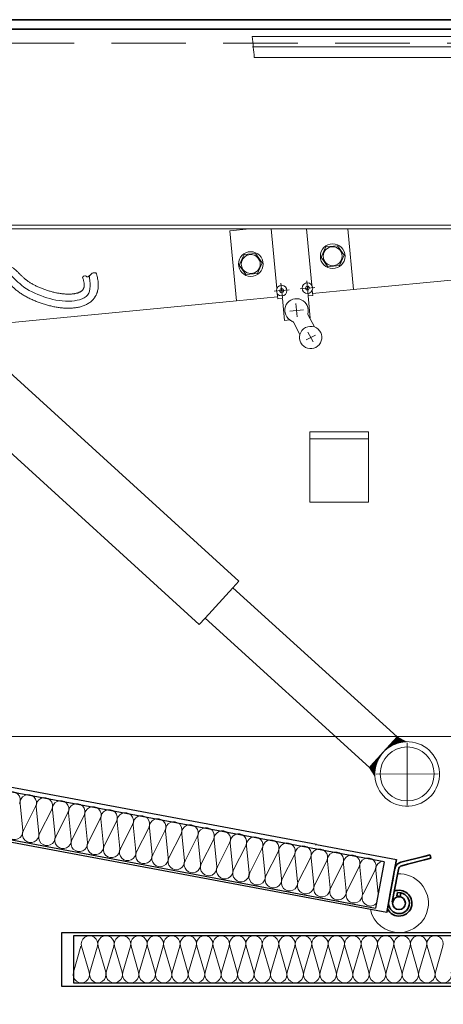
# Model space of a CAD drawing. Header units: millimetres. Extents: x 16720 to 74016, y 25810 to 81213.
# Tile 170 of 256: x 32453 to 32489, y 42189 to 42273. Entities that reach past the tile are written whole.
import ezdxf

# ---------------------------------------------------------------- set-up
doc = ezdxf.new("R2010")
doc.units = ezdxf.units.MM
doc.linetypes.add('DASHED2', pattern=[9.525, 6.35, -3.175])
for name, color, linetype, lineweight in [('1', 7, 'Continuous', 9), ('_IZOLACJA TERM.', 94, 'BATTING', 9), ('_OPISY', 110, 'Continuous', 9), ('_STAL', 113, 'Continuous', 35), ('_WIDOKOWE', 252, 'Continuous', 9), ('_WYMIAR', 151, 'Continuous', 9), ('_ŚREDNIE', 90, 'Continuous', 25)]:
    doc.layers.add(name, color=color, linetype=linetype, lineweight=lineweight)
doc.styles.add('ROMANS 50', font='romans.shx', dxfattribs={"width": 0.7, "height": 10})
doc.linetypes.add('BATTING', pattern='A,0.00254,-2.54,[134,ltypeshp.shx,S=2.54,R=0,X=-2.54,Y=0],-5.08,[134,ltypeshp.shx,S=2.54,R=180,X=2.54,Y=0],-2.54', length=10.16254)
doc.dimstyles.new('DOM w 50', dxfattribs={"dimscale": 3, "dimtxt": 10, "dimasz": 0.3, "dimexe": 1.25, "dimexo": 2, "dimgap": 1, "dimtad": 1, "dimdec": 0, "dimtxsty": 'ROMANS 50', "dimblk1": 'wymgreg', "dimblk2": 'wymgregII', "dimsah": 1, "dimcen": 2.5, "dimdle": 1, "dimse1": 1, "dimse2": 1, "dimclre": 254, "dimadec": 0, "dimazin": 0, "dimtfac": 1, "dimtdec": 0, "dimtix": 1, "dimtmove": 1, "dimatfit": 3, "dimfxl": 1.25, "dimarcsym": 0})
pattern_1 = [(45, (10096.62938, -6357.51655), (-0.0707106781, 0.0707106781), [])]

# ---------------------------------------------------------------- blocks, each defined once
blk = doc.blocks.new('rampa')
at = {"layer": '_WIDOKOWE'}
h = blk.add_hatch(dxfattribs=at)
h.set_pattern_fill('_USER', color=256, scale=0.1, angle=45, pattern_type=0)
h.set_pattern_definition(pattern_1)
edge = h.paths.add_edge_path()
edge.add_line((-759.88, -625.47), (-748.09, -612.54))
edge.add_line((-748.09, -612.54), (-740.51, -616.52))
edge.add_arc((-739.56, -644), 27.5, 91.97253, 137.6461)
h = blk.add_hatch(dxfattribs=at)
h.set_pattern_fill('_USER', color=256, scale=0.1, angle=45, pattern_type=0)
h.set_pattern_definition(pattern_1)
edge = h.paths.add_edge_path()
edge.add_line((-759.88, -625.47), (-748.09, -612.54))
edge.add_line((-748.09, -612.54), (-740.51, -616.52))
edge.add_arc((-739.56, -644), 27.5, 91.97253, 137.6461)
h = blk.add_hatch(dxfattribs=at)
h.set_pattern_fill('_USER', color=256, scale=0.1, angle=45, pattern_type=0)
h.set_pattern_definition(pattern_1)
edge = h.paths.add_edge_path()
edge.add_line((-759.88, -625.47), (-748.09, -612.54))
edge.add_line((-748.09, -612.54), (-740.51, -616.52))
edge.add_arc((-739.56, -644), 27.5, 91.97253, 137.6461)
h = blk.add_hatch(dxfattribs=at)
h.set_pattern_fill('_USER', color=256, scale=0.1, angle=45, pattern_type=0)
h.set_pattern_definition(pattern_1)
edge = h.paths.add_edge_path()
edge.add_line((-767.01, -645.59), (-771.67, -638.41))
edge.add_line((-771.67, -638.41), (-759.88, -625.47))
edge.add_arc((-739.56, -644), 27.5, 137.6461, 183.31968)
h = blk.add_hatch(dxfattribs=at)
h.set_pattern_fill('_USER', color=256, scale=0.1, angle=45, pattern_type=0)
h.set_pattern_definition(pattern_1)
edge = h.paths.add_edge_path()
edge.add_line((-767.01, -645.59), (-771.67, -638.41))
edge.add_line((-771.67, -638.41), (-759.88, -625.47))
edge.add_arc((-739.56, -644), 27.5, 137.6461, 183.31968)
h = blk.add_hatch(dxfattribs=at)
h.set_pattern_fill('_USER', color=256, scale=0.1, angle=45, pattern_type=0)
h.set_pattern_definition(pattern_1)
edge = h.paths.add_edge_path()
edge.add_line((-767.01, -645.59), (-771.67, -638.41))
edge.add_line((-771.67, -638.41), (-759.88, -625.47))
edge.add_arc((-739.56, -644), 27.5, 137.6461, 183.31968)
at = {"layer": '_IZOLACJA TERM.', "linetype": 'ByBlock', "ltscale": 0.58}
for p, q in [((-1068.94, -669.25), (-1066.67, -692.13)), ((-1055.73, -671.72), (-1066.12, -692.24)), ((-1055.18, -671.82), (-1052.91, -694.71)), ((-1041.97, -674.29), (-1052.36, -694.81)), ((-1041.42, -674.39), (-1039.14, -697.28)), ((-1028.21, -676.86), (-1038.59, -697.38)), ((-1027.66, -676.96), (-1025.38, -699.85)), ((-1014.45, -679.43), (-1024.83, -699.95)), ((-1013.9, -679.53), (-1011.62, -702.42)), ((-1000.68, -682), (-1011.07, -702.52)), ((-1000.13, -682.1), (-997.86, -704.99)), ((-986.92, -684.57), (-997.31, -705.1)), ((-986.37, -684.68), (-984.1, -707.56)), ((-973.16, -687.15), (-983.55, -707.67)), ((-972.61, -687.25), (-970.34, -710.14)), ((-959.4, -689.72), (-969.79, -710.24)), ((-958.85, -689.82), (-956.57, -712.71)), ((-945.64, -692.29), (-956.02, -712.81)), ((-945.09, -692.39), (-942.81, -715.28)), ((-931.88, -694.86), (-942.26, -715.38)), ((-931.33, -694.96), (-929.05, -717.85)), ((-918.11, -697.43), (-928.5, -717.95)), ((-917.56, -697.53), (-915.29, -720.42)), ((-904.35, -700), (-914.74, -720.52)), ((-903.8, -700.11), (-901.53, -722.99)), ((-890.59, -702.57), (-900.98, -723.1)), ((-890.04, -702.68), (-887.76, -725.56)), ((-876.83, -705.15), (-887.21, -725.67)), ((-876.28, -705.25), (-874, -728.14)), ((-863.07, -707.72), (-873.45, -728.24)), ((-862.52, -707.82), (-860.24, -730.71)), ((-849.3, -710.29), (-859.69, -730.81)), ((-848.75, -710.39), (-846.48, -733.28)), ((-835.54, -712.86), (-845.93, -733.38)), ((-834.99, -712.96), (-832.72, -735.85)), ((-821.78, -715.43), (-832.17, -735.95)), ((-821.23, -715.53), (-818.96, -738.42)), ((-808.02, -718), (-818.41, -738.52)), ((-807.47, -718.11), (-805.19, -740.99)), ((-794.26, -720.57), (-804.64, -741.1)), ((-793.71, -720.68), (-791.43, -743.56)), ((-780.5, -723.15), (-790.88, -743.67)), ((-779.95, -723.25), (-777.67, -746.14)), ((-766.73, -725.72), (-777.12, -746.24)), ((-766.18, -725.82), (-764.17, -746.09)), ((-1023.52, -812.74), (-1017.08, -790.66)), ((-1016.52, -790.66), (-1010.08, -812.74)), ((-1003.08, -790.66), (-1009.52, -812.74)), ((-1002.52, -790.66), (-996.08, -812.74)), ((-989.08, -790.66), (-995.52, -812.74)), ((-988.52, -790.66), (-982.08, -812.74)), ((-975.08, -790.66), (-981.52, -812.74)), ((-974.52, -790.66), (-968.08, -812.74)), ((-961.08, -790.66), (-967.52, -812.74)), ((-960.52, -790.66), (-954.08, -812.74)), ((-947.08, -790.66), (-953.52, -812.74)), ((-946.52, -790.66), (-940.08, -812.74)), ((-933.08, -790.66), (-939.52, -812.74)), ((-932.52, -790.66), (-926.08, -812.74)), ((-919.08, -790.66), (-925.52, -812.74)), ((-918.52, -790.66), (-912.08, -812.74)), ((-905.08, -790.66), (-911.52, -812.74)), ((-904.52, -790.66), (-898.08, -812.74)), ((-891.08, -790.66), (-897.52, -812.74)), ((-890.52, -790.66), (-884.08, -812.74)), ((-877.08, -790.66), (-883.52, -812.74)), ((-876.52, -790.66), (-870.08, -812.74)), ((-863.08, -790.66), (-869.52, -812.74)), ((-862.52, -790.66), (-856.08, -812.74)), ((-849.08, -790.66), (-855.52, -812.74)), ((-848.52, -790.66), (-842.08, -812.74)), ((-835.08, -790.66), (-841.52, -812.74)), ((-834.52, -790.66), (-828.08, -812.74)), ((-821.08, -790.66), (-827.52, -812.74)), ((-820.52, -790.66), (-814.08, -812.74)), ((-807.08, -790.66), (-813.52, -812.74)), ((-806.52, -790.66), (-800.08, -812.74)), ((-793.08, -790.66), (-799.52, -812.74)), ((-792.52, -790.66), (-786.08, -812.74)), ((-779.08, -790.66), (-785.52, -812.74)), ((-778.52, -790.66), (-772.08, -812.74)), ((-765.08, -790.66), (-771.52, -812.74)), ((-764.52, -790.66), (-758.08, -812.74)), ((-751.08, -790.66), (-757.52, -812.74)), ((-750.52, -790.66), (-744.08, -812.74)), ((-737.08, -790.66), (-743.52, -812.74)), ((-736.52, -790.66), (-730.08, -812.74)), ((-723.08, -790.66), (-729.52, -812.74)), ((-722.52, -790.66), (-716.08, -812.74)), ((-709.08, -790.66), (-715.52, -812.74))]:
    blk.add_line(p, q, dxfattribs=at)
for centre, start, end in [((-1075.74, -665.98), 333.15574, 185.67615), ((-1061.98, -668.56), 333.15574, 185.67615), ((-1048.22, -671.13), 333.15574, 185.67615), ((-1034.45, -673.7), 333.15574, 185.67615), ((-1020.69, -676.27), 333.15574, 185.67615), ((-1006.93, -678.84), 333.15574, 185.67615), ((-993.17, -681.41), 333.15574, 185.67615), ((-979.41, -683.98), 333.15574, 185.67615), ((-965.64, -686.56), 333.15574, 185.67615), ((-951.88, -689.13), 333.15574, 185.67615), ((-938.12, -691.7), 333.15574, 185.67615), ((-1073.63, -692.83), 153.15574, 5.67615), ((-1059.87, -695.4), 153.15574, 5.67615), ((-1046.11, -697.97), 153.15574, 5.67615), ((-924.36, -694.27), 333.15574, 185.67615), ((-910.6, -696.84), 333.15574, 185.67615), ((-896.84, -699.41), 333.15574, 185.67615), ((-883.07, -701.98), 333.15574, 185.67615), ((-1032.35, -700.54), 153.15574, 5.67615), ((-1018.59, -703.11), 153.15574, 5.67615), ((-1004.82, -705.68), 153.15574, 5.67615), ((-869.31, -704.56), 333.15574, 185.67615), ((-855.55, -707.13), 333.15574, 185.67615), ((-841.79, -709.7), 333.15574, 185.67615), ((-991.06, -708.26), 153.15574, 5.67615), ((-977.3, -710.83), 153.15574, 5.67615), ((-963.54, -713.4), 153.15574, 5.67615), ((-828.03, -712.27), 333.15574, 185.67615), ((-814.26, -714.84), 333.15574, 185.67615), ((-800.5, -717.41), 333.15574, 185.67615), ((-949.78, -715.97), 153.15574, 5.67615), ((-936.02, -718.54), 153.15574, 5.67615), ((-922.25, -721.11), 153.15574, 5.67615), ((-908.49, -723.68), 153.15574, 5.67615), ((-786.74, -719.98), 333.15574, 185.67615), ((-772.98, -722.56), 333.15574, 185.67615), ((-759.22, -725.13), 108.05569, 185.67615), ((-894.73, -726.26), 153.15574, 5.67615), ((-880.97, -728.83), 153.15574, 5.67615), ((-867.21, -731.4), 153.15574, 5.67615), ((-853.44, -733.97), 153.15574, 5.67615), ((-839.68, -736.54), 153.15574, 5.67615), ((-825.92, -739.11), 153.15574, 5.67615), ((-812.16, -741.69), 153.15574, 5.67615), ((-798.4, -744.26), 153.15574, 5.67615), ((-784.64, -746.83), 153.15574, 5.67615), ((-770.87, -749.4), 169.41595, 318.07712), ((-1009.8, -788.7), 343.7398, 196.2602), ((-995.8, -788.7), 343.7398, 196.2602), ((-981.8, -788.7), 343.7398, 196.2602), ((-967.8, -788.7), 343.7398, 196.2602), ((-953.8, -788.7), 343.7398, 196.2602), ((-939.8, -788.7), 343.7398, 196.2602), ((-925.8, -788.7), 343.7398, 196.2602), ((-911.8, -788.7), 343.7398, 196.2602), ((-897.8, -788.7), 343.7398, 196.2602), ((-883.8, -788.7), 343.7398, 196.2602), ((-869.8, -788.7), 343.7398, 196.2602), ((-855.8, -788.7), 343.7398, 196.2602), ((-841.8, -788.7), 343.7398, 196.2602), ((-827.8, -788.7), 343.7398, 196.2602), ((-813.8, -788.7), 343.7398, 196.2602), ((-799.8, -788.7), 343.7398, 196.2602), ((-785.8, -788.7), 343.7398, 196.2602), ((-771.8, -788.7), 343.7398, 196.2602), ((-757.8, -788.7), 343.7398, 196.2602), ((-743.8, -788.7), 343.7398, 196.2602), ((-729.8, -788.7), 343.7398, 196.2602), ((-715.8, -788.7), 343.7398, 196.2602), ((-1016.8, -814.7), 163.7398, 16.2602), ((-1002.8, -814.7), 163.7398, 16.2602), ((-988.8, -814.7), 163.7398, 16.2602), ((-974.8, -814.7), 163.7398, 16.2602), ((-960.8, -814.7), 163.7398, 16.2602), ((-946.8, -814.7), 163.7398, 16.2602), ((-932.8, -814.7), 163.7398, 16.2602), ((-918.8, -814.7), 163.7398, 16.2602), ((-904.8, -814.7), 163.7398, 16.2602), ((-890.8, -814.7), 163.7398, 16.2602), ((-876.8, -814.7), 163.7398, 16.2602), ((-862.8, -814.7), 163.7398, 16.2602), ((-848.8, -814.7), 163.7398, 16.2602), ((-834.8, -814.7), 163.7398, 16.2602), ((-820.8, -814.7), 163.7398, 16.2602), ((-806.8, -814.7), 163.7398, 16.2602), ((-792.8, -814.7), 163.7398, 16.2602), ((-778.8, -814.7), 163.7398, 16.2602), ((-764.8, -814.7), 163.7398, 16.2602), ((-750.8, -814.7), 163.7398, 16.2602), ((-736.8, -814.7), 163.7398, 16.2602), ((-722.8, -814.7), 163.7398, 16.2602), ((-708.8, -814.7), 163.7398, 16.2602)]:
    blk.add_arc(centre, 7, start, end, dxfattribs=at)
at = {"layer": '_STAL'}
for p, q in [((-2464.9, -2), (390.44, -2)), ((-1058.56, -10), (-1098.56, -10)), ((330.44, -10), (-1058.56, -10)), ((-748.51, -716.82), (-750.48, -727.36)), ((-725.42, -714.19), (-744.84, -719.17)), ((-739.21, -720.82), (-724.68, -717.1)), ((-720.1, -712.83), (-725.42, -714.19)), ((-724.68, -717.1), (-719.35, -715.73)), ((-719.35, -715.73), (-720.1, -712.83)), ((-750.48, -727.36), (-756.98, -762.03)), ((-747.03, -725.21), (-747.87, -729.68)), ((-744.09, -722.08), (-739.21, -720.82)), ((-751.13, -730.8), (-754.19, -747.16)), ((-747.87, -729.68), (-752.22, -752.92)), ((-750.81, -729.12), (-752.1, -736)), ((-747.64, -744.78), (-748.2, -747.73)), ((-747.64, -744.78), (-744.84, -745.3)), ((-744.84, -745.3), (-745.4, -748.25)), ((-748.2, -747.73), (-745.4, -748.25)), ((-748.2, -747.73), (-748.2, -747.73)), ((-745.4, -748.25), (-748.2, -747.73))]:
    blk.add_line(p, q, dxfattribs=at)
blk.add_circle((-746.47, -754), 5.5, dxfattribs=at)
for centre, radius, start, end in [((-743.1, -725.95), 7, 104.38178, 169.38178), ((-743.1, -725.95), 4, 104.38178, 169.38178), ((-746.47, -754), 8.85, 169.38178, 79.38178), ((-746.47, -754), 11, 349.38178, 111.51016), ((-746.47, -754), 11, 205.8154, 349.38178)]:
    blk.add_arc(centre, radius, start, end, dxfattribs=at)
at = {"layer": '_WIDOKOWE'}
for p, q in [((361.44, -16.4), (-871.39, -16.4)), ((-871.05, -25), (333.54, -25)), ((-869.64, -34.2), (361.44, -34.2)), ((-1545.56, -177), (280.67, -177)), ((-1154.71, -180), (330.44, -180)), ((-873.77, -180), (-890.4, -181.6)), ((-890.4, -181.6), (-884.66, -241.32)), ((-855.37, -180), (-850.51, -230.91)), ((-820.65, -228.06), (-825.23, -180)), ((-785.12, -231.76), (-790.09, -180)), ((-246.64, -180), (-785.12, -231.76)), ((-868.53, -201.05), (-878.3, -201.98)), ((-862.83, -209.05), (-868.53, -201.05)), ((-808.61, -195.33), (-812.69, -204.26)), ((-798.84, -194.4), (-808.61, -195.33)), ((-793.15, -202.4), (-798.84, -194.4)), ((-878.3, -201.98), (-882.37, -210.91)), ((-866.91, -217.97), (-862.83, -209.05)), ((-812.69, -204.26), (-807, -212.26)), ((-797.23, -211.32), (-793.15, -202.4)), ((-882.37, -210.91), (-876.68, -218.91)), ((-807, -212.26), (-797.23, -211.32)), ((-882.8, -479.98), (-1167.14, -220.77)), ((-876.68, -218.91), (-866.91, -217.97)), ((-825.03, -224.22), (-823.83, -236.77)), ((-840.06, -231.99), (-852.6, -233.18)), ((-847.34, -231.17), (-848.06, -232.75)), ((-848.06, -232.75), (-847.05, -234.16)), ((-845.61, -231.01), (-847.34, -231.17)), ((-847.05, -234.16), (-845.33, -234)), ((-846.93, -226.31), (-845.73, -238.86)), ((-844.61, -232.42), (-845.61, -231.01)), ((-845.33, -234), (-844.61, -232.42)), ((-818.16, -229.9), (-830.7, -231.09)), ((-825.44, -229.08), (-826.16, -230.66)), ((-826.16, -230.66), (-825.15, -232.07)), ((-823.71, -228.92), (-825.44, -229.08)), ((-825.15, -232.07), (-823.43, -231.91)), ((-822.71, -230.33), (-823.71, -228.92)), ((-823.43, -231.91), (-822.71, -230.33)), ((-819.82, -236.72), (-820.26, -232.17)), ((-819.97, -235.11), (-785.12, -231.76)), ((-1220.71, -239.59), (-916.49, -516.93)), ((-884.66, -241.32), (-1119.8, -263.92)), ((-884.66, -241.32), (-849.84, -237.98)), ((-850.12, -235.02), (-849.69, -239.57)), ((-849.69, -239.57), (-845.7, -239.19)), ((-845.7, -239.19), (-843.91, -258.03)), ((-823.8, -237.1), (-819.82, -236.72)), ((-822, -255.94), (-823.8, -237.1)), ((-827.63, -248.88), (-839.34, -250)), ((-834.23, -243.63), (-833.16, -254.84)), ((-843.91, -258.03), (-839.48, -257.6)), ((-836.56, -259.03), (-836.37, -259.4)), ((-836.37, -259.4), (-830.8, -270.05)), ((-823.97, -252.91), (-824.16, -252.54)), ((-818.39, -263.56), (-823.97, -252.91)), ((-822.36, -255.97), (-822, -255.94)), ((-824.03, -267.89), (-819.62, -276.31)), ((-817.57, -270.38), (-825.44, -274.5)), ((-822.4, -358.69), (-822.42, -412.69)), ((-822.39, -352.69), (-822.4, -358.69)), ((-822.4, -358.69), (-772.4, -358.72)), ((-796.66, -352.71), (-822.39, -352.69)), ((-772.39, -352.69), (-796.66, -352.71)), ((-772.42, -412.72), (-772.4, -358.72)), ((-772.4, -358.72), (-772.39, -352.69)), ((-822.42, -412.69), (-772.42, -412.72)), ((-911.44, -511.39), (-887.86, -485.52)), ((-887.86, -485.52), (-882.8, -479.98)), ((-887.86, -485.52), (-748.09, -612.54)), ((-916.49, -516.93), (-911.44, -511.39)), ((-771.67, -638.41), (-911.44, -511.39)), ((-748.09, -612.54), (-771.67, -638.41)), ((-748.09, -612.54), (-759.88, -625.47)), ((-748.09, -612.54), (-740.51, -616.52)), ((-739.6, -617.5), (-739.51, -670.5)), ((-759.88, -625.47), (-771.67, -638.41)), ((-767.01, -645.59), (-771.67, -638.41)), ((-713.06, -643.95), (-766.06, -644.04)), ((-749, -719.45), (-749.84, -723.92)), ((-745.4, -748.25), (-745.4, -748.25)), ((-784.22, -756.92), (-785.68, -756.65))]:
    blk.add_line(p, q, dxfattribs=at)
for centre, radius in [((-872.6, -209.98), 10.5), ((-802.92, -203.33), 10.5), ((-802.92, -203.33), 8.08), ((-872.6, -209.98), 8.07), ((-824.43, -230.5), 4.5), ((-846.33, -232.59), 4.5), ((-739.56, -644), 23)]:
    blk.add_circle(centre, radius, dxfattribs=at)
for centre, radius, start, end in [((-833.67, -249.46), 10, 342.05759, 234.53248), ((-833.67, -249.46), 10, 234.53248, 253.20359), ((-821.62, -272.49), 9.5, 165.09369, 70.16749), ((-821.62, -272.49), 9.5, 70.16749, 165.09369), ((-739.56, -644), 27.5, 183.31968, 91.97253), ((-739.56, -644), 27.5, 183.31968, 91.97253), ((-739.56, -644), 27.5, 91.97253, 137.6461), ((-739.56, -644), 27.5, 91.97253, 137.6461), ((-739.56, -644), 27.5, 91.97253, 137.6461), ((-739.56, -644), 27.5, 137.6461, 183.31968), ((-739.56, -644), 27.5, 137.6461, 183.31968), ((-739.56, -644), 27.5, 137.6461, 183.31968), ((-816.83, -704.62), 0.6, 79.38178, 169.38178), ((-746.47, -754), 25, 349.38178, 92.91446), ((-746.47, -754), 25, 192.53328, 349.38178)]:
    blk.add_arc(centre, radius, start, end, dxfattribs=at)
for points in [[(-871.39, -16.4), (-870.5, -25.3), (-869.64, -34.2)], [(-1083.19, -222.13), (-1082.2, -222.87), (-1081.25, -223.64), (-1080.33, -224.45), (-1079.41, -225.29), (-1078.49, -226.17), (-1077.55, -227.09), (-1076.57, -228.04), (-1075.56, -229.02), (-1074.49, -230.03), (-1073.35, -231.06), (-1072.75, -231.58), (-1072.14, -232.11), (-1071.82, -232.37), (-1071.49, -232.63), (-1071.17, -232.89), (-1070.84, -233.14), (-1069.48, -234.15), (-1068.07, -235.13), (-1066.61, -236.07), (-1065.11, -236.98), (-1063.56, -237.86), (-1061.98, -238.7), (-1060.36, -239.51), (-1058.7, -240.29), (-1055.31, -241.75), (-1051.82, -243.07), (-1048.26, -244.24), (-1044.66, -245.25), (-1041.03, -246.09), (-1037.41, -246.76), (-1035.6, -247.02), (-1033.81, -247.24), (-1032.02, -247.4), (-1030.25, -247.51), (-1028.49, -247.57), (-1026.75, -247.57), (-1025.03, -247.51), (-1023.34, -247.38), (-1021.67, -247.19), (-1020.02, -246.93), (-1018.4, -246.59), (-1016.81, -246.18), (-1015.26, -245.67), (-1013.74, -245.07), (-1012.27, -244.37), (-1010.84, -243.55), (-1009.48, -242.62), (-1008.19, -241.56), (-1007.58, -240.99), (-1006.99, -240.38), (-1006.43, -239.74), (-1005.9, -239.07), (-1005.4, -238.37), (-1004.94, -237.64), (-1004.5, -236.88), (-1004.11, -236.1), (-1003.76, -235.3), (-1003.44, -234.47), (-1003.17, -233.63), (-1002.93, -232.77), (-1002.58, -230.99), (-1002.4, -229.17), (-1002.36, -227.31), (-1002.48, -225.4), (-1002.74, -223.46), (-1003.14, -221.47), (-1003.68, -219.44), (-1004.35, -217.35)], [(-1079.68, -217.26), (-1073.59, -222.56), (-1067.76, -227.93), (-1048.81, -237.76), (-1027.24, -241.57), (-1011.5, -236.42), (-1010.01, -219.34)], [(-1075.68, -212.79), (-1074.56, -213.62), (-1073.52, -214.47), (-1072.32, -215.51), (-1071.2, -216.53), (-1070.15, -217.54), (-1069.14, -218.52), (-1068.18, -219.46), (-1067.25, -220.37), (-1066.33, -221.24), (-1065.41, -222.07), (-1064.95, -222.47), (-1064.48, -222.86), (-1064.01, -223.25), (-1063.52, -223.63), (-1062.49, -224.39), (-1061.4, -225.15), (-1060.25, -225.89), (-1059.04, -226.63), (-1057.77, -227.34), (-1056.46, -228.04), (-1055.11, -228.72), (-1053.71, -229.38), (-1050.82, -230.62), (-1047.83, -231.75), (-1044.77, -232.76), (-1041.67, -233.62), (-1038.58, -234.35), (-1035.52, -234.91), (-1034.02, -235.13), (-1032.54, -235.3), (-1031.09, -235.44), (-1029.68, -235.53), (-1028.3, -235.57), (-1026.97, -235.57), (-1025.68, -235.52), (-1024.45, -235.43), (-1023.28, -235.3), (-1022.18, -235.13), (-1021.15, -234.91), (-1020.19, -234.66), (-1019.31, -234.38), (-1018.52, -234.06), (-1017.82, -233.73), (-1017.2, -233.37), (-1016.67, -233.01), (-1016.21, -232.64), (-1016.01, -232.44), (-1015.82, -232.25), (-1015.65, -232.06), (-1015.49, -231.86), (-1015.34, -231.65), (-1015.21, -231.44), (-1015.08, -231.22), (-1014.96, -230.98), (-1014.86, -230.74), (-1014.76, -230.48), (-1014.67, -230.2), (-1014.58, -229.9), (-1014.45, -229.23), (-1014.38, -228.46), (-1014.36, -227.58), (-1014.42, -226.57), (-1014.57, -225.45), (-1014.82, -224.2), (-1015.19, -222.83), (-1015.67, -221.33)], [(-1015.67, -221.33), (-1013.95, -219.98), (-1011.45, -220.88), (-1010.56, -220.64), (-1009.76, -220.09), (-1007.55, -217.88), (-1004.35, -217.35)]]:
    blk.add_spline(points, degree=3, dxfattribs=at)
at = {"layer": '_ŚREDNIE'}
for p, q in [((-759.07, -718.91), (-2135.1, -460.94)), ((-816.72, -704.03), (-2106.5, -463.33)), ((-2142.47, -500.25), (-766.44, -758.22)), ((-784.22, -756.92), (-2075.37, -515.66)), ((-816.72, -704.03), (-748.51, -716.82)), ((-759.07, -718.91), (-766.44, -758.22)), ((-756.98, -762.03), (-784.22, -756.92)), ((-1033.52, -825), (-1033.52, -779)), ((-1033.52, -779), (386.44, -779)), ((-1023.52, -781.7), (-1023.52, -821.7)), ((376.44, -781.7), (-1023.52, -781.7)), ((386.44, -825), (-1033.52, -825)), ((-1023.52, -821.7), (376.44, -821.7))]:
    blk.add_line(p, q, dxfattribs=at)
blk = doc.blocks.new('wymgreg')
at = {"layer": '1'}
for p, q in [((0, 5.674), (0, -5.674)), ((0, 0), (4.95, 4.95)), ((0, 0), (-4.95, -4.95)), ((4.765, 0), (-3.887, 0))]:
    blk.add_line(p, q, dxfattribs=at)
blk = doc.blocks.new('wymgregII')
at = {"layer": '1', "rotation": 180}
blk.add_blockref('wymgreg', (0, 0), dxfattribs=at)
blk = doc.blocks.new('*D6474')
at = {"layer": '_WYMIAR', "color": 0, "lineweight": -2}
blk.add_line((32032.579, 42148.669), (32032.579, 43520.252), dxfattribs=at)
at = {"layer": 'Defpoints', "color": 0}
for p in [(32032.579, 43521.152), (33746.709, 43521.152), (32311.709, 42147.769)]:
    blk.add_point(p, dxfattribs=at)
at = {"layer": '_WYMIAR', "color": 0, "linetype": 'ByBlock', "lineweight": -2, "xscale": 0.8999999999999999, "yscale": 0.8999999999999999, "zscale": 0.8999999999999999}
for name, p, rotation in [('wymgregII', (32032.579, 43521.152), 90), ('wymgreg', (32032.579, 42147.769), 270)]:
    blk.add_blockref(name, p, dxfattribs=dict(at, rotation=rotation))
at = {"layer": '_WYMIAR', "color": 0, "insert": (32024.579, 42834.461), "char_height": 10, "attachment_point": 5, "rotation": 90, "style": 'ROMANS 50'}
blk.add_mtext('1373', dxfattribs=at)
blk = doc.blocks.new('*D6658')
at = {"layer": '_WYMIAR', "color": 0, "lineweight": -2}
blk.add_line((32013.42, 42271.65), (32013.42, 43263.418), dxfattribs=at)
at = {"layer": 'Defpoints', "color": 0}
for p in [(32013.42, 43264.318), (32290.133, 43264.318), (32597.443, 42270.75)]:
    blk.add_point(p, dxfattribs=at)
at = {"layer": '_WYMIAR', "color": 0, "linetype": 'ByBlock', "lineweight": -2, "xscale": 0.8999999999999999, "yscale": 0.8999999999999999, "zscale": 0.8999999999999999}
for name, p, rotation in [('wymgregII', (32013.42, 43264.318), 90), ('wymgreg', (32013.42, 42270.75), 270)]:
    blk.add_blockref(name, p, dxfattribs=dict(at, rotation=rotation))
at = {"layer": '_WYMIAR', "color": 0, "insert": (32005.42, 42767.534), "char_height": 10, "attachment_point": 5, "rotation": 90, "style": 'ROMANS 50'}
blk.add_mtext('994', dxfattribs=at)
blk = doc.blocks.new('*D6661')
at = {"layer": '_WYMIAR', "color": 0, "lineweight": -2}
blk.add_line((32013.42, 42269.85), (32013.42, 42147.669), dxfattribs=at)
at = {"layer": 'Defpoints', "color": 0}
for p in [(32597.443, 42270.75), (32013.42, 42146.769), (32216.698, 42146.769)]:
    blk.add_point(p, dxfattribs=at)
at = {"layer": '_WYMIAR', "color": 0, "linetype": 'ByBlock', "lineweight": -2, "xscale": 0.8999999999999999, "yscale": 0.8999999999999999, "zscale": 0.8999999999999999}
for name, p, rotation in [('wymgreg', (32013.42, 42270.75), 90), ('wymgregII', (32013.42, 42146.769), 270)]:
    blk.add_blockref(name, p, dxfattribs=dict(at, rotation=rotation))
at = {"layer": '_WYMIAR', "color": 0, "insert": (32005.42, 42208.76), "char_height": 10, "attachment_point": 5, "rotation": 90, "style": 'ROMANS 50'}
blk.add_mtext('123', dxfattribs=at)
blk = doc.blocks.new('*D6663')
at = {"layer": '_WYMIAR', "color": 0, "lineweight": -2}
blk.add_line((31996.031, 42271.65), (31996.031, 43520.252), dxfattribs=at)
at = {"layer": 'Defpoints', "color": 0}
for p in [(31996.031, 43521.152), (33746.709, 43521.152), (32293.553, 42270.75)]:
    blk.add_point(p, dxfattribs=at)
at = {"layer": '_WYMIAR', "color": 0, "linetype": 'ByBlock', "lineweight": -2, "xscale": 0.8999999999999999, "yscale": 0.8999999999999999, "zscale": 0.8999999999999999}
for name, p, rotation in [('wymgregII', (31996.031, 43521.152), 90), ('wymgreg', (31996.031, 42270.75), 270)]:
    blk.add_blockref(name, p, dxfattribs=dict(at, rotation=rotation))
at = {"layer": '_WYMIAR', "color": 0, "insert": (31988.031, 42895.951), "char_height": 10, "attachment_point": 5, "rotation": 90, "style": 'ROMANS 50'}
blk.add_mtext('1250', dxfattribs=at)

msp = doc.modelspace()

# ---------------------------------------------------------------- linework, layer by layer
at = {"layer": '_OPISY', "linetype": 'DASHED2'}
msp.add_line((32600.64, 42270.75), (32223.198, 42270.75), dxfattribs=at)
at = {"layer": '_WIDOKOWE'}
msp.add_line((32311.709, 42211.75), (32599.19, 42211.75), dxfattribs=at)
msp.add_lwpolyline([(32311.709, 42147.769), (32311.709, 42272.75), (32599.19, 42272.75)], dxfattribs=at)

# ---------------------------------------------------------------- block references
at = {"xscale": 0.1, "yscale": 0.1, "zscale": 0.1}
msp.add_blockref('rampa', (32560.065, 42272.95), dxfattribs=at)

# ---------------------------------------------------------------- dimensions: what is measured, and where the dimension line sits
at = {"layer": '_WYMIAR'}
for base, p1, p2, picture, middle in [((31996.031, 43521.152), (32293.553, 42270.75), (33746.709, 43521.152), '*D6663', (31988.031, 42895.951)), ((32032.579, 43521.152), (32311.709, 42147.769), (33746.709, 43521.152), '*D6474', (32024.579, 42834.461)), ((32013.42, 43264.318), (32597.443, 42270.75), (32290.133, 43264.318), '*D6658', (32005.42, 42767.534))]:
    dim = msp.add_linear_dim(base=base, p1=p1, p2=p2, angle=90, dimstyle='DOM w 50', override={"dimtxsty": 'ROMANS 50'}, dxfattribs=at)
    dim.commit()
    dim.dimension.update_dxf_attribs({"geometry": picture, "text_midpoint": middle})
dim = msp.add_linear_dim(base=(32013.42, 42146.769), p1=(32597.443, 42270.75), p2=(32216.698, 42146.769), angle=90, text='123', dimstyle='DOM w 50', override={"dimtxsty": 'ROMANS 50'}, dxfattribs=at)
dim.commit()
dim.dimension.update_dxf_attribs({"geometry": '*D6661', "text_midpoint": (32005.42, 42208.76)})

doc.saveas('drawing.dxf')
